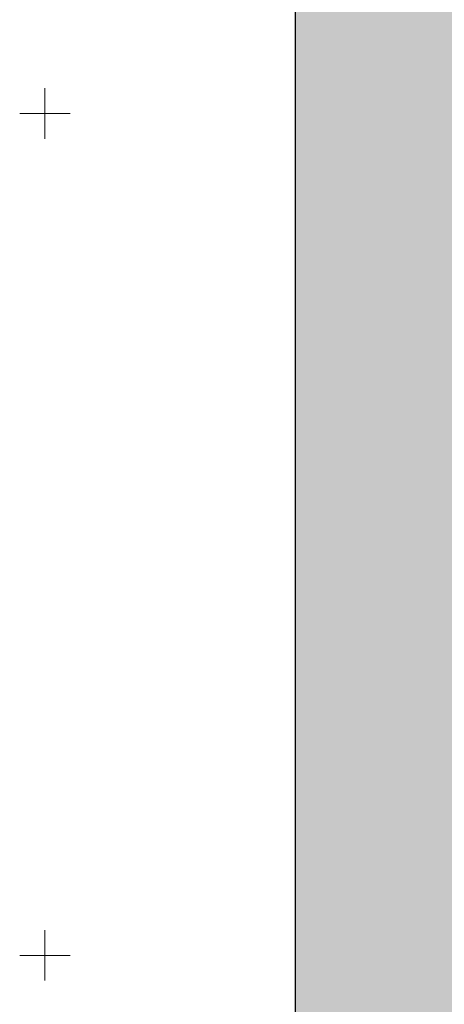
# Model space of a CAD drawing. Extents: x 398198 to 398512, y 4213857 to 4214102.
# Tile 3 of 30: x 398198 to 398224, y 4213947 to 4214006. Entities that reach past the tile are written whole.
import ezdxf

# ---------------------------------------------------------------- set-up
doc = ezdxf.new("R2010")
doc.units = 0
doc.header["$LTSCALE"] = 0.5
doc.header["$MEASUREMENT"] = 0
doc.layers.add('.', color=7, linetype='Continuous', lineweight=15)
doc.layers.add('GEODS_POINT_GRID#_B', color=7, linetype='Continuous', true_color=0x000000)

# ---------------------------------------------------------------- blocks, each defined once
blk = doc.blocks.new('CrossCoord_m1')
at = {"layer": 'GEODS_POINT_GRID#_B', "color": 3, "lineweight": 20, "true_color": 0x00ff00, "flags": 128}
for points in [[(0, 3), (0, -3)], [(-3, 0), (3, 0)]]:
    blk.add_lwpolyline(points, dxfattribs=at)
blk = doc.blocks.new('wdqwqwwq')
at = {"layer": 'GEODS_POINT_GRID#_B', "color": 3, "true_color": 0x00ff00, "xscale": 0.5, "yscale": 0.5, "zscale": 0.5}
for p in [(398200, 4214000), (398200, 4213950)]:
    blk.add_blockref('CrossCoord_m1', p, dxfattribs=at)

msp = doc.modelspace()

# ---------------------------------------------------------------- block references
at = {"linetype": 'Continuous'}
msp.add_blockref('wdqwqwwq', (0, 0), dxfattribs=at)

# ---------------------------------------------------------------- next in the draw order: hatches: boundary and pattern name
at = {"layer": '.', "linetype": 'Continuous', "lineweight": 35, "true_color": 0xffffff}
h = msp.add_hatch(color=7, dxfattribs=at)
h.dxf.hatch_style = 1
h.paths.add_polyline_path([(398214.889, 4214067.264), (398511.889, 4214067.264), (398511.889, 4213857.264), (398214.889, 4213857.264)])
h.paths.add_polyline_path([(398224.889, 4214064.764), (398509.389, 4214064.764), (398509.389, 4213859.764), (398224.889, 4213859.764)], flags=16)

# ---------------------------------------------------------------- next in the draw order: linework, layer by layer
msp.add_lwpolyline([(398214.889, 4214067.264), (398511.889, 4214067.264), (398511.889, 4213857.264), (398214.889, 4213857.264)], close=True)

doc.saveas('drawing.dxf')
